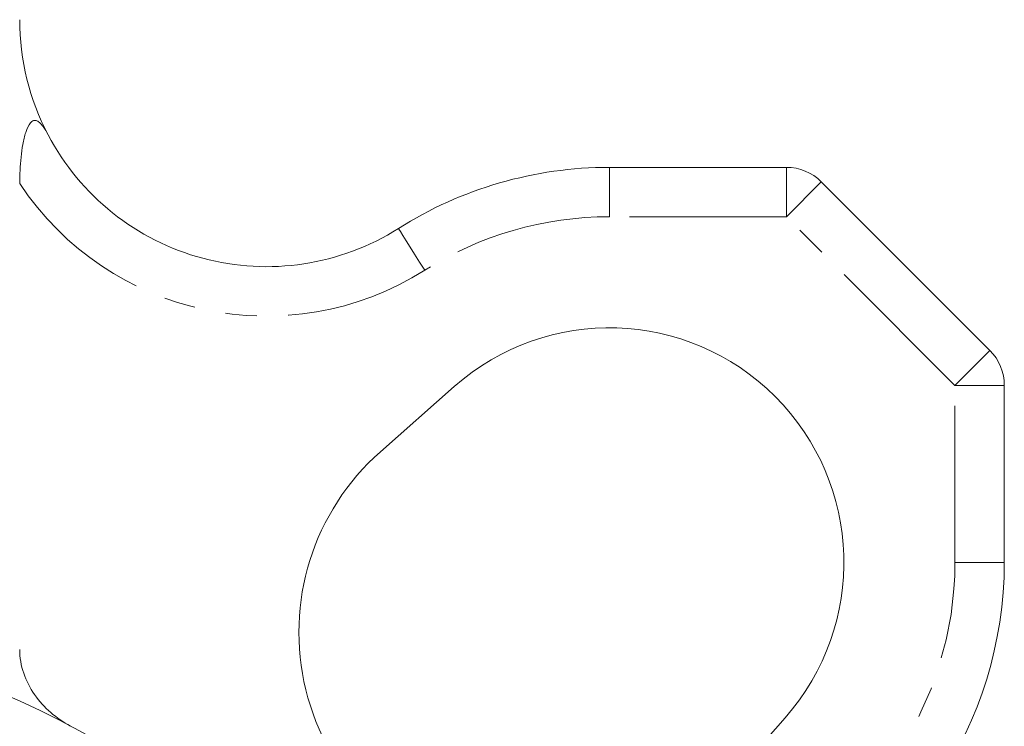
# Model space of a CAD drawing. Header units: millimetres. Extents: x 31 to 386, y -172 to 342.
# Tile 28 of 30: x 101 to 141, y 125 to 153. Entities that reach past the tile are written whole.
import ezdxf

# ---------------------------------------------------------------- set-up
doc = ezdxf.new("R2010")
doc.units = ezdxf.units.MM
doc.linetypes.add('PHANTOM', pattern=[12.7, 6.35, -1.27, 1.27, -1.27, 1.27, -1.27])

msp = doc.modelspace()

# ---------------------------------------------------------------- linework, layer by layer
at = {"color": 7, "linetype": 'Continuous', "lineweight": 15}
for p, q in [((124.676, 147.233), (131.847, 147.233)), ((133.262, 146.647), (140.09, 139.819)), ((118.391, 138.357), (115.398, 135.716)), ((140.676, 138.404), (140.676, 131.233)), ((129.159, 121.954), (131.8, 124.948))]:
    msp.add_line(p, q, dxfattribs=at)
at = {"color": 8, "linetype": 'PHANTOM', "lineweight": 0}
for p, q in [((124.676, 145.233), (124.676, 147.233)), ((131.847, 145.233), (131.847, 147.233)), ((133.262, 146.647), (131.847, 145.233)), ((131.847, 145.233), (124.676, 145.233)), ((138.676, 138.404), (131.847, 145.233)), ((140.09, 139.819), (138.676, 138.404)), ((138.676, 131.233), (138.676, 138.404)), ((138.676, 138.404), (140.676, 138.404)), ((138.676, 131.233), (140.676, 131.233))]:
    msp.add_line(p, q, dxfattribs=at)
at = {"color": 8, "linetype": 'PHANTOM', "lineweight": 0, "flags": 128}
msp.add_lwpolyline([(117.196, 143.067), (116.988, 143.397), (116.787, 143.714), (116.603, 144.007), (116.441, 144.263), (116.308, 144.473), (116.209, 144.629), (116.148, 144.725), (116.128, 144.758)], dxfattribs=at)
at = {"color": 7, "linetype": 'Continuous', "lineweight": 15}
for radius in [36.5, 32.5]:
    msp.add_circle((85.785, 92.342), radius, dxfattribs=at)
for centre, radius, start, end in [((110.785, 153.211), 10, 180, 207.8063), ((110.785, 153.211), 10, 207.8063, 302.294), ((124.676, 131.233), 16, 90, 122.294), ((131.847, 145.233), 2, 45, 90), ((124.676, 131.233), 9.5, 318.5833, 131.4167), ((138.676, 138.404), 2, 0, 45), ((121.847, 128.404), 9.75, 131.4167, 318.5833), ((124.676, 131.233), 16, 291.9752, 0)]:
    msp.add_arc(centre, radius, start, end, dxfattribs=at)
at = {"color": 8, "linetype": 'PHANTOM', "lineweight": 0}
for centre, radius, start, end in [((110.785, 153.211), 12, 213.5573, 302.294), ((124.676, 131.233), 14, 90, 122.294), ((124.676, 131.233), 14, 291.9752, 0)]:
    msp.add_arc(centre, radius, start, end, dxfattribs=at)
at = {"color": 7, "linetype": 'Continuous', "lineweight": 15}
for points, knots in [([(100.785, 146.578), (100.785, 146.939), (100.802, 147.295), (100.857, 147.818), (100.88, 147.99), (100.942, 148.33), (100.98, 148.497), (101.079, 148.802), (101.141, 148.945), (101.259, 149.082), (101.303, 149.114), (101.392, 149.141), (101.439, 149.136), (101.528, 149.098), (101.571, 149.066), (101.653, 148.987), (101.692, 148.941), (101.805, 148.789), (101.874, 148.67), (101.94, 148.546)], [0, 0, 0, 0, 0.25, 0.25, 0.375, 0.375, 0.5, 0.5, 0.625, 0.625, 0.6875, 0.6875, 0.75, 0.75, 0.8125, 0.8125, 0.875, 0.875, 1, 1, 1, 1]), ([(100.785, 127.705), (100.785, 127.377), (100.842, 127.059), (101.052, 126.44), (101.203, 126.15), (101.762, 125.348), (102.268, 124.915), (102.847, 124.609)], [0, 0, 0, 0, 0.25, 0.25, 0.5, 0.5, 1, 1, 1, 1])]:
    msp.add_open_spline(points, degree=3, knots=knots, dxfattribs=at)

doc.saveas('drawing.dxf')
